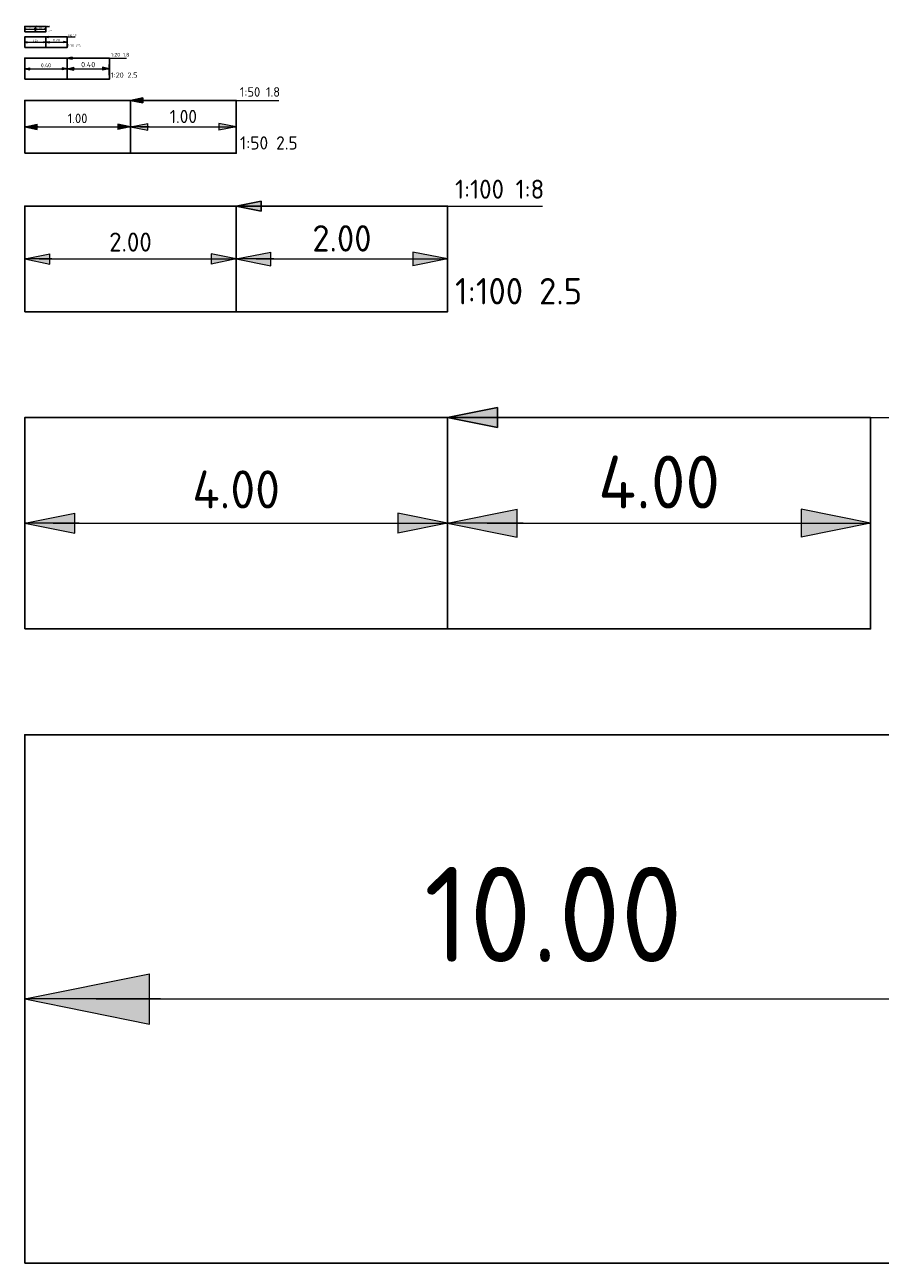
# Model space of a CAD drawing. Header units: metres. Extents: x -699 to 2316, y -1199 to 781.
# Tile 92 of 256: x 937 to 945, y -339 to -327. Entities that reach past the tile are written whole.
import ezdxf

# ---------------------------------------------------------------- set-up
doc = ezdxf.new("R2010")
doc.units = ezdxf.units.M
doc.header["$PDMODE"] = 1
for name, color, linetype, lineweight in [('X-XX-AL-(M)-M-10', 7, 'Continuous', 18), ('X-XX-AL-(M)-M-100', 7, 'Continuous', 18), ('X-XX-AL-(M)-M-20', 7, 'Continuous', 18), ('X-XX-AL-(M)-M-200', 7, 'Continuous', 18), ('X-XX-AL-(M)-M-5', 7, 'Continuous', 18), ('X-XX-AL-(M)-M-50', 7, 'Continuous', 18), ('X-XX-AL-(M)-M-500', 7, 'Continuous', 18), ('X-XX-AL-AANPIJLING-M-10', 7, 'Continuous', 18), ('X-XX-AL-AANPIJLING-M-100', 7, 'Continuous', 18), ('X-XX-AL-AANPIJLING-M-20', 7, 'Continuous', 18), ('X-XX-AL-AANPIJLING-M-200', 7, 'Continuous', 18), ('X-XX-AL-AANPIJLING-M-5', 7, 'Continuous', 18), ('X-XX-AL-AANPIJLING-M-50', 7, 'Continuous', 18)]:
    doc.layers.add(name, color=color, linetype=linetype, lineweight=lineweight)
doc.styles.add('NLCS-ISO', font='NLCS-ISO.ttf')
doc.styles.add('NLCS-ISO Standaard', font='NLCS-ISO.ttf')
doc.dimstyles.new('NLCS-M10-T18-Pijl', dxfattribs={"dimtxt": 0.018, "dimasz": 0.0135, "dimexe": 0.02, "dimexo": 0.02, "dimgap": 0.007, "dimtad": 1, "dimlfac": -1, "dimzin": 0, "dimdsep": 46, "dimtxsty": 'NLCS-ISO', "dimblk": 'Pijl', "dimblk1": 'Pijl', "dimblk2": 'Pijl', "dimcen": 2.5, "dimdle": 2, "dimclrd": 256, "dimclre": 256, "dimclrt": 256, "dimadec": 0, "dimazin": 0, "dimtfac": 1, "dimtofl": 0, "dimtmove": 0, "dimatfit": 3, "dimldrblk": 'Pijl', "dimfxl": 1, "dimtolj": 1, "dimtzin": 0, "dimlwd": 18, "dimlwe": 18, "dimarcsym": 0})
doc.dimstyles.new('NLCS-M10-T18-Pijl-A', dxfattribs={"dimtxt": 0.018, "dimasz": 0.0135, "dimexe": 0.02, "dimexo": 0.02, "dimgap": 0.007, "dimtad": 1, "dimlfac": -1, "dimzin": 0, "dimdsep": 46, "dimtxsty": 'NLCS-ISO', "dimblk": 'Pijl', "dimblk1": 'Pijl', "dimblk2": 'Pijl', "dimcen": 2.5, "dimdle": 2, "dimclrd": 256, "dimclre": 256, "dimclrt": 256, "dimadec": 0, "dimazin": 0, "dimtfac": 1, "dimtofl": 0, "dimtmove": 0, "dimatfit": 3, "dimldrblk": 'Pijl', "dimfxl": 1, "dimtolj": 1, "dimtzin": 0, "dimlwd": 18, "dimlwe": 18, "dimarcsym": 0})
doc.dimstyles.new('NLCS-M10-T25-Pijl-A', dxfattribs={"dimtxt": 0.025, "dimasz": 0.01875, "dimexe": 0.02, "dimexo": 0.02, "dimgap": 0.007, "dimtad": 1, "dimlfac": -1, "dimzin": 0, "dimdsep": 46, "dimtxsty": 'NLCS-ISO Standaard', "dimblk": 'Pijl', "dimblk1": 'Pijl', "dimblk2": 'Pijl', "dimcen": 2.5, "dimdle": 2, "dimclrd": 256, "dimclre": 256, "dimclrt": 256, "dimadec": 0, "dimazin": 0, "dimtfac": 1, "dimtofl": 0, "dimtmove": 0, "dimatfit": 3, "dimldrblk": 'Pijl', "dimfxl": 1, "dimtolj": 1, "dimtzin": 0, "dimlwd": 18, "dimlwe": 18, "dimarcsym": 0})
doc.dimstyles.new('NLCS-M100-T18-Pijl', dxfattribs={"dimtxt": 0.18, "dimasz": 0.135, "dimexe": 0.2, "dimexo": 0.2, "dimgap": 0.07, "dimtad": 1, "dimlfac": -1, "dimzin": 0, "dimdsep": 46, "dimtxsty": 'NLCS-ISO', "dimblk": 'Pijl', "dimblk1": 'Pijl', "dimblk2": 'Pijl', "dimcen": 2.5, "dimdle": 2, "dimclrd": 256, "dimclre": 256, "dimclrt": 256, "dimadec": 0, "dimazin": 0, "dimtfac": 1, "dimtofl": 0, "dimtmove": 0, "dimatfit": 3, "dimldrblk": 'Pijl', "dimfxl": 1, "dimtolj": 1, "dimtzin": 0, "dimlwd": 18, "dimlwe": 18, "dimarcsym": 0})
doc.dimstyles.new('NLCS-M100-T18-Pijl-A', dxfattribs={"dimtxt": 0.18, "dimasz": 0.135, "dimexe": 0.2, "dimexo": 0.2, "dimgap": 0.07, "dimtad": 1, "dimlfac": -1, "dimzin": 0, "dimdsep": 46, "dimtxsty": 'NLCS-ISO', "dimblk": 'Pijl', "dimblk1": 'Pijl', "dimblk2": 'Pijl', "dimcen": 2.5, "dimdle": 2, "dimclrd": 256, "dimclre": 256, "dimclrt": 256, "dimadec": 0, "dimazin": 0, "dimtfac": 1, "dimtofl": 0, "dimtmove": 0, "dimatfit": 3, "dimldrblk": 'Pijl', "dimfxl": 1, "dimtolj": 1, "dimtzin": 0, "dimlwd": 18, "dimlwe": 18, "dimarcsym": 0})
doc.dimstyles.new('NLCS-M100-T25-Pijl-A', dxfattribs={"dimtxt": 0.25, "dimasz": 0.1875, "dimexe": 0.2, "dimexo": 0.2, "dimgap": 0.07, "dimtad": 1, "dimlfac": -1, "dimzin": 0, "dimdsep": 46, "dimtxsty": 'NLCS-ISO Standaard', "dimblk": 'Pijl', "dimblk1": 'Pijl', "dimblk2": 'Pijl', "dimcen": 2.5, "dimdle": 2, "dimclrd": 256, "dimclre": 256, "dimclrt": 256, "dimadec": 0, "dimazin": 0, "dimtfac": 1, "dimtofl": 0, "dimtmove": 0, "dimatfit": 3, "dimldrblk": 'Pijl', "dimfxl": 1, "dimtolj": 1, "dimtzin": 0, "dimlwd": 18, "dimlwe": 18, "dimarcsym": 0})
doc.dimstyles.new('NLCS-M20-T18-Pijl', dxfattribs={"dimtxt": 0.036, "dimasz": 0.027, "dimexe": 0.04, "dimexo": 0.04, "dimgap": 0.014, "dimtad": 1, "dimlfac": -1, "dimzin": 0, "dimdsep": 46, "dimtxsty": 'NLCS-ISO', "dimblk": 'Pijl', "dimblk1": 'Pijl', "dimblk2": 'Pijl', "dimcen": 2.5, "dimdle": 2, "dimclrd": 256, "dimclre": 256, "dimclrt": 256, "dimadec": 0, "dimazin": 0, "dimtfac": 1, "dimtofl": 0, "dimtmove": 0, "dimatfit": 3, "dimldrblk": 'Pijl', "dimfxl": 1, "dimtolj": 1, "dimtzin": 0, "dimlwd": 18, "dimlwe": 18, "dimarcsym": 0})
doc.dimstyles.new('NLCS-M20-T18-Pijl-A', dxfattribs={"dimtxt": 0.036, "dimasz": 0.027, "dimexe": 0.04, "dimexo": 0.04, "dimgap": 0.014, "dimtad": 1, "dimlfac": -1, "dimzin": 0, "dimdsep": 46, "dimtxsty": 'NLCS-ISO Standaard', "dimblk": 'Pijl', "dimblk1": 'Pijl', "dimblk2": 'Pijl', "dimcen": 2.5, "dimdle": 2, "dimclrd": 256, "dimclre": 256, "dimclrt": 256, "dimadec": 0, "dimazin": 0, "dimtfac": 1, "dimtofl": 0, "dimtmove": 0, "dimatfit": 3, "dimldrblk": 'Pijl', "dimfxl": 1, "dimtolj": 1, "dimtzin": 0, "dimlwd": 18, "dimlwe": 18, "dimarcsym": 0})
doc.dimstyles.new('NLCS-M20-T25-Pijl-A', dxfattribs={"dimtxt": 0.05, "dimasz": 0.0375, "dimexe": 0.04, "dimexo": 0.04, "dimgap": 0.014, "dimtad": 1, "dimlfac": -1, "dimzin": 0, "dimdsep": 46, "dimtxsty": 'NLCS-ISO Standaard', "dimblk": 'Pijl', "dimblk1": 'Pijl', "dimblk2": 'Pijl', "dimcen": 2.5, "dimdle": 2, "dimclrd": 256, "dimclre": 256, "dimclrt": 256, "dimadec": 0, "dimazin": 0, "dimtfac": 1, "dimtofl": 0, "dimtmove": 0, "dimatfit": 3, "dimldrblk": 'Pijl', "dimfxl": 1, "dimtolj": 1, "dimtzin": 0, "dimlwd": 18, "dimlwe": 18, "dimarcsym": 0})
doc.dimstyles.new('NLCS-M200-T18-Pijl', dxfattribs={"dimtxt": 0.36, "dimasz": 0.27, "dimexe": 0.4, "dimexo": 0.4, "dimgap": 0.14, "dimtad": 1, "dimlfac": -1, "dimzin": 0, "dimdsep": 46, "dimtxsty": 'NLCS-ISO', "dimblk": 'Pijl', "dimblk1": 'Pijl', "dimblk2": 'Pijl', "dimcen": 2.5, "dimdle": 2, "dimclrd": 256, "dimclre": 256, "dimclrt": 256, "dimadec": 0, "dimazin": 0, "dimtfac": 1, "dimtofl": 0, "dimtmove": 0, "dimatfit": 3, "dimldrblk": 'Pijl', "dimfxl": 1, "dimtolj": 1, "dimtzin": 0, "dimlwd": 18, "dimlwe": 18, "dimarcsym": 0})
doc.dimstyles.new('NLCS-M200-T18-Pijl-A', dxfattribs={"dimtxt": 0.36, "dimasz": 0.27, "dimexe": 0.4, "dimexo": 0.4, "dimgap": 0.14, "dimtad": 1, "dimlfac": -1, "dimzin": 0, "dimdsep": 46, "dimtxsty": 'NLCS-ISO Standaard', "dimblk": 'Pijl', "dimblk1": 'Pijl', "dimblk2": 'Pijl', "dimcen": 2.5, "dimdle": 2, "dimclrd": 256, "dimclre": 256, "dimclrt": 256, "dimadec": 0, "dimazin": 0, "dimtfac": 1, "dimtofl": 0, "dimtmove": 0, "dimatfit": 3, "dimldrblk": 'Pijl', "dimfxl": 1, "dimtolj": 1, "dimtzin": 0, "dimlwd": 18, "dimlwe": 18, "dimarcsym": 0})
doc.dimstyles.new('NLCS-M200-T25-Pijl-A', dxfattribs={"dimtxt": 0.5, "dimasz": 0.375, "dimexe": 0.4, "dimexo": 0.4, "dimgap": 0.14, "dimtad": 1, "dimlfac": -1, "dimzin": 0, "dimdsep": 46, "dimtxsty": 'NLCS-ISO Standaard', "dimblk": 'Pijl', "dimblk1": 'Pijl', "dimblk2": 'Pijl', "dimcen": 2.5, "dimdle": 2, "dimclrd": 256, "dimclre": 256, "dimclrt": 256, "dimadec": 0, "dimazin": 0, "dimtfac": 1, "dimtofl": 0, "dimtmove": 0, "dimatfit": 3, "dimldrblk": 'Pijl', "dimfxl": 1, "dimtolj": 1, "dimtzin": 0, "dimlwd": 18, "dimlwe": 18, "dimarcsym": 0})
doc.dimstyles.new('NLCS-M5-T18-Pijl', dxfattribs={"dimtxt": 0.009, "dimasz": 0.00675, "dimexe": 0.01, "dimexo": 0.01, "dimgap": 0.0035, "dimtad": 1, "dimlfac": -1, "dimzin": 0, "dimdsep": 46, "dimtxsty": 'NLCS-ISO', "dimblk": 'Pijl', "dimblk1": 'Pijl', "dimblk2": 'Pijl', "dimcen": 2.5, "dimdle": 2, "dimclrd": 256, "dimclre": 256, "dimclrt": 256, "dimadec": 0, "dimazin": 0, "dimtfac": 1, "dimtofl": 0, "dimtmove": 0, "dimatfit": 3, "dimldrblk": 'Pijl', "dimfxl": 1, "dimtolj": 1, "dimtzin": 0, "dimlwd": 18, "dimlwe": 18, "dimarcsym": 0})
doc.dimstyles.new('NLCS-M5-T18-Pijl-A', dxfattribs={"dimtxt": 0.009, "dimasz": 0.00675, "dimexe": 0.01, "dimexo": 0.01, "dimgap": 0.0035, "dimtad": 1, "dimlfac": -1, "dimzin": 0, "dimdsep": 46, "dimtxsty": 'NLCS-ISO', "dimblk": 'Pijl', "dimblk1": 'Pijl', "dimblk2": 'Pijl', "dimcen": 2.5, "dimdle": 2, "dimclrd": 256, "dimclre": 256, "dimclrt": 256, "dimadec": 0, "dimazin": 0, "dimtfac": 1, "dimtofl": 0, "dimtmove": 0, "dimatfit": 3, "dimldrblk": 'Pijl', "dimfxl": 1, "dimtolj": 1, "dimtzin": 0, "dimlwd": 18, "dimlwe": 18, "dimarcsym": 0})
doc.dimstyles.new('NLCS-M5-T25-Pijl-A', dxfattribs={"dimtxt": 0.0125, "dimasz": 0.009375, "dimexe": 0.01, "dimexo": 0.01, "dimgap": 0.0035, "dimtad": 1, "dimlfac": -1, "dimzin": 0, "dimdsep": 46, "dimtxsty": 'NLCS-ISO Standaard', "dimblk": 'Pijl', "dimblk1": 'Pijl', "dimblk2": 'Pijl', "dimcen": 2.5, "dimdle": 2, "dimclrd": 256, "dimclre": 256, "dimclrt": 256, "dimadec": 0, "dimazin": 0, "dimtfac": 1, "dimtofl": 0, "dimtmove": 0, "dimatfit": 3, "dimldrblk": 'Pijl', "dimfxl": 1, "dimtolj": 1, "dimtzin": 0, "dimlwd": 18, "dimlwe": 18, "dimarcsym": 0})
doc.dimstyles.new('NLCS-M50-T18-Pijl', dxfattribs={"dimtxt": 0.09, "dimasz": 0.0675, "dimexe": 0.1, "dimexo": 0.1, "dimgap": 0.035, "dimtad": 1, "dimlfac": -1, "dimzin": 0, "dimdsep": 46, "dimtxsty": 'NLCS-ISO', "dimblk": 'Pijl', "dimblk1": 'Pijl', "dimblk2": 'Pijl', "dimcen": 2.5, "dimdle": 2, "dimclrd": 256, "dimclre": 256, "dimclrt": 256, "dimadec": 0, "dimazin": 0, "dimtfac": 1, "dimtofl": 0, "dimtmove": 0, "dimatfit": 3, "dimldrblk": 'Pijl', "dimfxl": 1, "dimtolj": 1, "dimtzin": 0, "dimlwd": 18, "dimlwe": 18, "dimarcsym": 0})
doc.dimstyles.new('NLCS-M50-T18-Pijl-A', dxfattribs={"dimtxt": 0.09, "dimasz": 0.0675, "dimexe": 0.1, "dimexo": 0.1, "dimgap": 0.035, "dimtad": 1, "dimlfac": -1, "dimzin": 0, "dimdsep": 46, "dimtxsty": 'NLCS-ISO Standaard', "dimblk": 'Pijl', "dimblk1": 'Pijl', "dimblk2": 'Pijl', "dimcen": 2.5, "dimdle": 2, "dimclrd": 256, "dimclre": 256, "dimclrt": 256, "dimadec": 0, "dimazin": 0, "dimtfac": 1, "dimtofl": 0, "dimtmove": 0, "dimatfit": 3, "dimldrblk": 'Pijl', "dimfxl": 1, "dimtolj": 1, "dimtzin": 0, "dimlwd": 18, "dimlwe": 18, "dimarcsym": 0})
doc.dimstyles.new('NLCS-M50-T25-Pijl-A', dxfattribs={"dimtxt": 0.125, "dimasz": 0.09375, "dimexe": 0.1, "dimexo": 0.1, "dimgap": 0.035, "dimtad": 1, "dimlfac": -1, "dimzin": 0, "dimdsep": 46, "dimtxsty": 'NLCS-ISO Standaard', "dimblk": 'Pijl', "dimblk1": 'Pijl', "dimblk2": 'Pijl', "dimcen": 2.5, "dimdle": 2, "dimclrd": 256, "dimclre": 256, "dimclrt": 256, "dimadec": 0, "dimazin": 0, "dimtfac": 1, "dimtofl": 0, "dimtmove": 0, "dimatfit": 3, "dimldrblk": 'Pijl', "dimfxl": 1, "dimtolj": 1, "dimtzin": 0, "dimlwd": 18, "dimlwe": 18, "dimarcsym": 0})
doc.dimstyles.new('NLCS-M500-T18-Pijl-A', dxfattribs={"dimtxt": 0.9, "dimasz": 0.675, "dimexe": 1, "dimexo": 1, "dimgap": 0.35, "dimtad": 1, "dimlfac": -1, "dimzin": 0, "dimdsep": 46, "dimtxsty": 'NLCS-ISO Standaard', "dimblk": 'Pijl', "dimblk1": 'Pijl', "dimblk2": 'Pijl', "dimcen": 2.5, "dimdle": 2, "dimclrd": 256, "dimclre": 256, "dimclrt": 256, "dimadec": 0, "dimazin": 0, "dimtfac": 1, "dimtofl": 0, "dimtmove": 0, "dimatfit": 3, "dimldrblk": 'Pijl', "dimfxl": 1, "dimtolj": 1, "dimtzin": 0, "dimlwd": 18, "dimlwe": 18, "dimarcsym": 0})

# ---------------------------------------------------------------- blocks, each defined once
blk = doc.blocks.new('Pijl')
h = blk.add_hatch(color=256)
h.paths.add_polyline_path([(0, 0), (-1.75, 0.352), (-1.75, 0)])
h.paths.add_polyline_path([(-1.75, 0), (-1.75, -0.352), (0, 0)])
for p, q in [((0, 0), (-1.75, 0.352)), ((-1.75, 0.352), (-1.75, -0.352)), ((-1.902, 0), (0, 0)), ((0, 0), (-1.75, -0.352))]:
    blk.add_line(p, q)
blk = doc.blocks.new('*D1730')
at = {"layer": 'Defpoints', "color": 0, "transparency": 16777216}
for p in [(946.767, -336.447), (936.767, -338.947), (946.767, -338.947)]:
    blk.add_point(p, dxfattribs=at)
at = {"layer": 'X-XX-AL-(M)-M-500', "lineweight": 18, "transparency": 16777216}
for p, q in [((936.767, -337.947), (936.767, -335.447)), ((946.767, -337.947), (946.767, -335.447)), ((937.442, -336.447), (946.092, -336.447))]:
    blk.add_line(p, q, dxfattribs=at)
at = {"layer": 'X-XX-AL-(M)-M-500', "lineweight": 18, "transparency": 16777216, "xscale": 0.675, "yscale": 0.675, "zscale": 0.675, "rotation": 180}
blk.add_blockref('Pijl', (936.767, -336.447), dxfattribs=at)
at = {"layer": 'X-XX-AL-(M)-M-500', "lineweight": 18, "transparency": 16777216, "xscale": 0.675, "yscale": 0.675, "zscale": 0.675}
blk.add_blockref('Pijl', (946.767, -336.447), dxfattribs=at)
at = {"layer": 'X-XX-AL-(M)-M-500', "transparency": 16777216, "insert": (941.767, -335.647), "char_height": 0.9, "attachment_point": 5, "style": 'NLCS-ISO Standaard'}
blk.add_mtext('\\A1;10.00', dxfattribs=at)
blk = doc.blocks.new('*D1732')
at = {"layer": 'Defpoints', "color": 0, "transparency": 16777216}
for p in [(940.767, -331.947), (936.767, -332.947), (940.767, -332.947)]:
    blk.add_point(p, dxfattribs=at)
at = {"layer": 'X-XX-AL-(M)-M-200', "lineweight": 18, "transparency": 16777216}
for p, q in [((936.767, -332.547), (936.767, -331.547)), ((940.767, -332.547), (940.767, -331.547)), ((937.037, -331.947), (940.497, -331.947))]:
    blk.add_line(p, q, dxfattribs=at)
at = {"layer": 'X-XX-AL-(M)-M-200', "lineweight": 18, "transparency": 16777216, "xscale": 0.27, "yscale": 0.27, "zscale": 0.27, "rotation": 180}
blk.add_blockref('Pijl', (936.767, -331.947), dxfattribs=at)
at = {"layer": 'X-XX-AL-(M)-M-200', "lineweight": 18, "transparency": 16777216, "xscale": 0.27, "yscale": 0.27, "zscale": 0.27}
blk.add_blockref('Pijl', (940.767, -331.947), dxfattribs=at)
at = {"layer": 'X-XX-AL-(M)-M-200', "transparency": 16777216, "insert": (938.767, -331.627), "char_height": 0.36, "attachment_point": 5, "style": 'NLCS-ISO Standaard'}
blk.add_mtext('\\A1;4.00', dxfattribs=at)
blk = doc.blocks.new('*D1733')
at = {"layer": 'Defpoints', "color": 0, "transparency": 16777216}
for p in [(944.767, -331.947), (940.767, -332.947), (944.767, -332.947)]:
    blk.add_point(p, dxfattribs=at)
at = {"layer": 'X-XX-AL-(M)-M-200', "lineweight": 18, "transparency": 16777216}
for p, q in [((940.767, -332.547), (940.767, -331.547)), ((944.767, -332.547), (944.767, -331.547)), ((941.142, -331.947), (944.392, -331.947))]:
    blk.add_line(p, q, dxfattribs=at)
at = {"layer": 'X-XX-AL-(M)-M-200', "lineweight": 18, "transparency": 16777216, "xscale": 0.375, "yscale": 0.375, "zscale": 0.375, "rotation": 180}
blk.add_blockref('Pijl', (940.767, -331.947), dxfattribs=at)
at = {"layer": 'X-XX-AL-(M)-M-200', "lineweight": 18, "transparency": 16777216, "xscale": 0.375, "yscale": 0.375, "zscale": 0.375}
blk.add_blockref('Pijl', (944.767, -331.947), dxfattribs=at)
at = {"layer": 'X-XX-AL-(M)-M-200', "transparency": 16777216, "insert": (942.767, -331.557), "char_height": 0.5, "attachment_point": 5, "style": 'NLCS-ISO Standaard'}
blk.add_mtext('\\A1;4.00', dxfattribs=at)
blk = doc.blocks.new('*D1734')
at = {"layer": 'Defpoints', "color": 0, "transparency": 16777216}
for p in [(938.767, -329.447), (936.767, -329.947), (938.767, -329.947)]:
    blk.add_point(p, dxfattribs=at)
at = {"layer": 'X-XX-AL-(M)-M-100', "lineweight": 18, "transparency": 16777216}
for p, q in [((936.767, -329.747), (936.767, -329.247)), ((938.767, -329.747), (938.767, -329.247)), ((936.902, -329.447), (938.632, -329.447))]:
    blk.add_line(p, q, dxfattribs=at)
at = {"layer": 'X-XX-AL-(M)-M-100', "lineweight": 18, "transparency": 16777216, "xscale": 0.135, "yscale": 0.135, "zscale": 0.135, "rotation": 180}
blk.add_blockref('Pijl', (936.767, -329.447), dxfattribs=at)
at = {"layer": 'X-XX-AL-(M)-M-100', "lineweight": 18, "transparency": 16777216, "xscale": 0.135, "yscale": 0.135, "zscale": 0.135}
blk.add_blockref('Pijl', (938.767, -329.447), dxfattribs=at)
at = {"layer": 'X-XX-AL-(M)-M-100', "transparency": 16777216, "insert": (937.767, -329.287), "char_height": 0.18, "attachment_point": 5, "style": 'NLCS-ISO'}
blk.add_mtext('\\A1;2.00', dxfattribs=at)
blk = doc.blocks.new('*D1735')
at = {"layer": 'Defpoints', "color": 0, "transparency": 16777216}
for p in [(940.767, -329.447), (938.767, -329.947), (940.767, -329.947)]:
    blk.add_point(p, dxfattribs=at)
at = {"layer": 'X-XX-AL-(M)-M-100', "lineweight": 18, "transparency": 16777216}
for p, q in [((938.767, -329.747), (938.767, -329.247)), ((940.767, -329.747), (940.767, -329.247)), ((938.955, -329.447), (940.58, -329.447))]:
    blk.add_line(p, q, dxfattribs=at)
at = {"layer": 'X-XX-AL-(M)-M-100', "lineweight": 18, "transparency": 16777216, "xscale": 0.1875, "yscale": 0.1875, "zscale": 0.1875, "rotation": 180}
blk.add_blockref('Pijl', (938.767, -329.447), dxfattribs=at)
at = {"layer": 'X-XX-AL-(M)-M-100', "lineweight": 18, "transparency": 16777216, "xscale": 0.1875, "yscale": 0.1875, "zscale": 0.1875}
blk.add_blockref('Pijl', (940.767, -329.447), dxfattribs=at)
at = {"layer": 'X-XX-AL-(M)-M-100', "transparency": 16777216, "insert": (939.767, -329.252), "char_height": 0.25, "attachment_point": 5, "style": 'NLCS-ISO Standaard'}
blk.add_mtext('\\A1;2.00', dxfattribs=at)
blk = doc.blocks.new('*D1736')
at = {"layer": 'Defpoints', "color": 0, "transparency": 16777216}
for p in [(937.767, -328.197), (936.767, -328.447), (937.767, -328.447)]:
    blk.add_point(p, dxfattribs=at)
at = {"layer": 'X-XX-AL-(M)-M-50', "lineweight": 18, "transparency": 16777216}
for p, q in [((936.767, -328.347), (936.767, -328.097)), ((937.767, -328.347), (937.767, -328.097)), ((936.835, -328.197), (937.7, -328.197))]:
    blk.add_line(p, q, dxfattribs=at)
at = {"layer": 'X-XX-AL-(M)-M-50', "lineweight": 18, "transparency": 16777216, "xscale": 0.0675, "yscale": 0.0675, "zscale": 0.0675, "rotation": 180}
blk.add_blockref('Pijl', (936.767, -328.197), dxfattribs=at)
at = {"layer": 'X-XX-AL-(M)-M-50', "lineweight": 18, "transparency": 16777216, "xscale": 0.0675, "yscale": 0.0675, "zscale": 0.0675}
blk.add_blockref('Pijl', (937.767, -328.197), dxfattribs=at)
at = {"layer": 'X-XX-AL-(M)-M-50', "transparency": 16777216, "insert": (937.267, -328.117), "char_height": 0.09, "attachment_point": 5, "style": 'NLCS-ISO Standaard'}
blk.add_mtext('\\A1;1.00', dxfattribs=at)
blk = doc.blocks.new('*D1737')
at = {"layer": 'Defpoints', "color": 0, "transparency": 16777216}
for p in [(938.767, -328.197), (937.767, -328.447), (938.767, -328.447)]:
    blk.add_point(p, dxfattribs=at)
at = {"layer": 'X-XX-AL-(M)-M-50', "lineweight": 18, "transparency": 16777216}
for p, q in [((937.767, -328.347), (937.767, -328.097)), ((938.767, -328.347), (938.767, -328.097)), ((937.861, -328.197), (938.673, -328.197))]:
    blk.add_line(p, q, dxfattribs=at)
at = {"layer": 'X-XX-AL-(M)-M-50', "lineweight": 18, "transparency": 16777216, "xscale": 0.09375, "yscale": 0.09375, "zscale": 0.09375, "rotation": 180}
blk.add_blockref('Pijl', (937.767, -328.197), dxfattribs=at)
at = {"layer": 'X-XX-AL-(M)-M-50', "lineweight": 18, "transparency": 16777216, "xscale": 0.09375, "yscale": 0.09375, "zscale": 0.09375}
blk.add_blockref('Pijl', (938.767, -328.197), dxfattribs=at)
at = {"layer": 'X-XX-AL-(M)-M-50', "transparency": 16777216, "insert": (938.267, -328.099), "char_height": 0.125, "attachment_point": 5, "style": 'NLCS-ISO Standaard'}
blk.add_mtext('\\A1;1.00', dxfattribs=at)
blk = doc.blocks.new('*D1738')
at = {"layer": 'Defpoints', "color": 0, "transparency": 16777216}
for p in [(937.167, -327.647), (936.767, -327.747), (937.167, -327.747)]:
    blk.add_point(p, dxfattribs=at)
at = {"layer": 'X-XX-AL-(M)-M-20', "lineweight": 18, "transparency": 16777216}
for p, q in [((936.767, -327.707), (936.767, -327.607)), ((936.794, -327.647), (937.14, -327.647)), ((937.167, -327.707), (937.167, -327.607))]:
    blk.add_line(p, q, dxfattribs=at)
at = {"layer": 'X-XX-AL-(M)-M-20', "lineweight": 18, "transparency": 16777216, "xscale": 0.027, "yscale": 0.027, "zscale": 0.027, "rotation": 180}
blk.add_blockref('Pijl', (936.767, -327.647), dxfattribs=at)
at = {"layer": 'X-XX-AL-(M)-M-20', "lineweight": 18, "transparency": 16777216, "xscale": 0.027, "yscale": 0.027, "zscale": 0.027}
blk.add_blockref('Pijl', (937.167, -327.647), dxfattribs=at)
at = {"layer": 'X-XX-AL-(M)-M-20', "transparency": 16777216, "insert": (936.967, -327.615), "char_height": 0.036, "attachment_point": 5, "style": 'NLCS-ISO Standaard'}
blk.add_mtext('\\A1;0.40', dxfattribs=at)
blk = doc.blocks.new('*D1739')
at = {"layer": 'Defpoints', "color": 0, "transparency": 16777216}
for p in [(937.567, -327.647), (937.167, -327.747), (937.567, -327.747)]:
    blk.add_point(p, dxfattribs=at)
at = {"layer": 'X-XX-AL-(M)-M-20', "lineweight": 18, "transparency": 16777216}
for p, q in [((937.167, -327.707), (937.167, -327.607)), ((937.205, -327.647), (937.53, -327.647)), ((937.567, -327.707), (937.567, -327.607))]:
    blk.add_line(p, q, dxfattribs=at)
at = {"layer": 'X-XX-AL-(M)-M-20', "lineweight": 18, "transparency": 16777216, "xscale": 0.03750000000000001, "yscale": 0.03750000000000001, "zscale": 0.03750000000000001, "rotation": 180}
blk.add_blockref('Pijl', (937.167, -327.647), dxfattribs=at)
at = {"layer": 'X-XX-AL-(M)-M-20', "lineweight": 18, "transparency": 16777216, "xscale": 0.03750000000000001, "yscale": 0.03750000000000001, "zscale": 0.03750000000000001}
blk.add_blockref('Pijl', (937.567, -327.647), dxfattribs=at)
at = {"layer": 'X-XX-AL-(M)-M-20', "transparency": 16777216, "insert": (937.367, -327.608), "char_height": 0.05, "attachment_point": 5, "style": 'NLCS-ISO Standaard'}
blk.add_mtext('\\A1;0.40', dxfattribs=at)
blk = doc.blocks.new('*D1740')
at = {"layer": 'Defpoints', "color": 0, "transparency": 16777216}
for p in [(936.967, -327.397), (936.767, -327.447), (936.967, -327.447)]:
    blk.add_point(p, dxfattribs=at)
at = {"layer": 'X-XX-AL-(M)-M-10', "lineweight": 18, "transparency": 16777216}
for p, q in [((936.767, -327.427), (936.767, -327.377)), ((936.781, -327.397), (936.954, -327.397)), ((936.967, -327.427), (936.967, -327.377))]:
    blk.add_line(p, q, dxfattribs=at)
at = {"layer": 'X-XX-AL-(M)-M-10', "lineweight": 18, "transparency": 16777216, "xscale": 0.0135, "yscale": 0.0135, "zscale": 0.0135, "rotation": 180}
blk.add_blockref('Pijl', (936.767, -327.397), dxfattribs=at)
at = {"layer": 'X-XX-AL-(M)-M-10', "lineweight": 18, "transparency": 16777216, "xscale": 0.0135, "yscale": 0.0135, "zscale": 0.0135}
blk.add_blockref('Pijl', (936.967, -327.397), dxfattribs=at)
at = {"layer": 'X-XX-AL-(M)-M-10', "transparency": 16777216, "insert": (936.867, -327.381), "char_height": 0.018, "attachment_point": 5, "style": 'NLCS-ISO'}
blk.add_mtext('\\A1;0.20', dxfattribs=at)
blk = doc.blocks.new('*D1741')
at = {"layer": 'Defpoints', "color": 0, "transparency": 16777216}
for p in [(937.167, -327.397), (936.967, -327.447), (937.167, -327.447)]:
    blk.add_point(p, dxfattribs=at)
at = {"layer": 'X-XX-AL-(M)-M-10', "lineweight": 18, "transparency": 16777216}
for p, q in [((936.967, -327.427), (936.967, -327.377)), ((936.986, -327.397), (937.148, -327.397)), ((937.167, -327.427), (937.167, -327.377))]:
    blk.add_line(p, q, dxfattribs=at)
at = {"layer": 'X-XX-AL-(M)-M-10', "lineweight": 18, "transparency": 16777216, "xscale": 0.01875, "yscale": 0.01875, "zscale": 0.01875, "rotation": 180}
blk.add_blockref('Pijl', (936.967, -327.397), dxfattribs=at)
at = {"layer": 'X-XX-AL-(M)-M-10', "lineweight": 18, "transparency": 16777216, "xscale": 0.01875, "yscale": 0.01875, "zscale": 0.01875}
blk.add_blockref('Pijl', (937.167, -327.397), dxfattribs=at)
at = {"layer": 'X-XX-AL-(M)-M-10', "transparency": 16777216, "insert": (937.067, -327.377), "char_height": 0.025, "attachment_point": 5, "style": 'NLCS-ISO Standaard'}
blk.add_mtext('\\A1;0.20', dxfattribs=at)
blk = doc.blocks.new('*D1742')
at = {"layer": 'Defpoints', "color": 0, "transparency": 16777216}
for p in [(936.767, -327.297), (936.867, -327.272), (936.867, -327.297)]:
    blk.add_point(p, dxfattribs=at)
at = {"layer": 'X-XX-AL-(M)-M-5', "lineweight": 18, "transparency": 16777216}
for p, q in [((936.767, -327.287), (936.767, -327.262)), ((936.774, -327.272), (936.86, -327.272)), ((936.867, -327.287), (936.867, -327.262))]:
    blk.add_line(p, q, dxfattribs=at)
at = {"layer": 'X-XX-AL-(M)-M-5', "lineweight": 18, "transparency": 16777216, "xscale": 0.006750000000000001, "yscale": 0.006750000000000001, "zscale": 0.006750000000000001, "rotation": 180}
blk.add_blockref('Pijl', (936.767, -327.272), dxfattribs=at)
at = {"layer": 'X-XX-AL-(M)-M-5', "lineweight": 18, "transparency": 16777216, "xscale": 0.006750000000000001, "yscale": 0.006750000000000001, "zscale": 0.006750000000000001}
blk.add_blockref('Pijl', (936.867, -327.272), dxfattribs=at)
at = {"layer": 'X-XX-AL-(M)-M-5', "transparency": 16777216, "insert": (936.817, -327.264), "char_height": 0.009, "attachment_point": 5, "style": 'NLCS-ISO'}
blk.add_mtext('\\A1;0.10', dxfattribs=at)
blk = doc.blocks.new('*D1743')
at = {"layer": 'Defpoints', "color": 0, "transparency": 16777216}
for p in [(936.867, -327.297), (936.967, -327.272), (936.967, -327.297)]:
    blk.add_point(p, dxfattribs=at)
at = {"layer": 'X-XX-AL-(M)-M-5', "lineweight": 18, "transparency": 16777216}
for p, q in [((936.867, -327.287), (936.867, -327.262)), ((936.877, -327.272), (936.958, -327.272)), ((936.967, -327.287), (936.967, -327.262))]:
    blk.add_line(p, q, dxfattribs=at)
at = {"layer": 'X-XX-AL-(M)-M-5', "lineweight": 18, "transparency": 16777216, "xscale": 0.009375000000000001, "yscale": 0.009375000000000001, "zscale": 0.009375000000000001, "rotation": 180}
blk.add_blockref('Pijl', (936.867, -327.272), dxfattribs=at)
at = {"layer": 'X-XX-AL-(M)-M-5', "lineweight": 18, "transparency": 16777216, "xscale": 0.009375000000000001, "yscale": 0.009375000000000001, "zscale": 0.009375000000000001}
blk.add_blockref('Pijl', (936.967, -327.272), dxfattribs=at)
at = {"layer": 'X-XX-AL-(M)-M-5', "transparency": 16777216, "insert": (936.917, -327.262), "char_height": 0.0125, "attachment_point": 5, "style": 'NLCS-ISO Standaard'}
blk.add_mtext('\\A1;0.10', dxfattribs=at)

msp = doc.modelspace()

# ---------------------------------------------------------------- linework, layer by layer
for points in [[(936.7672, -327.2969), (936.8672, -327.2969), (936.8672, -327.2469), (936.7672, -327.2469)], [(936.8672, -327.2969), (936.9672, -327.2969), (936.9672, -327.2469), (936.8672, -327.2469)], [(936.7672, -327.4469), (936.9672, -327.4469), (936.9672, -327.3469), (936.7672, -327.3469)], [(936.9672, -327.4469), (937.1672, -327.4469), (937.1672, -327.3469), (936.9672, -327.3469)], [(936.7672, -327.7469), (937.1672, -327.7469), (937.1672, -327.5469), (936.7672, -327.5469)], [(937.1672, -327.7469), (937.5672, -327.7469), (937.5672, -327.5469), (937.1672, -327.5469)], [(936.7672, -328.4469), (937.7672, -328.4469), (937.7672, -327.9469), (936.7672, -327.9469)], [(937.7672, -328.4469), (938.7672, -328.4469), (938.7672, -327.9469), (937.7672, -327.9469)], [(936.7672, -329.9469), (938.7672, -329.9469), (938.7672, -328.9469), (936.7672, -328.9469)], [(938.7672, -329.9469), (940.7672, -329.9469), (940.7672, -328.9469), (938.7672, -328.9469)], [(936.7672, -332.9469), (940.7672, -332.9469), (940.7672, -330.9469), (936.7672, -330.9469)], [(940.7672, -332.9469), (944.7672, -332.9469), (944.7672, -330.9469), (940.7672, -330.9469)], [(936.7672, -338.9469), (946.7672, -338.9469), (946.7672, -333.9469), (936.7672, -333.9469)]]:
    msp.add_lwpolyline(points, close=True)

# ---------------------------------------------------------------- texts
at = {"layer": 'X-XX-AL-AANPIJLING-M-10', "attachment_point": 7, "style": 'NLCS-ISO'}
for s, insert, char_height in [('1:10 1.8', (937.1742, -327.3399), 0.018), ('1:10 2.5', (937.1742, -327.4399), 0.025)]:
    msp.add_mtext(s, dxfattribs=dict(at, insert=insert, char_height=char_height))
at = {"layer": 'X-XX-AL-AANPIJLING-M-100', "attachment_point": 7, "style": 'NLCS-ISO'}
for s, insert, char_height in [('1:100 1:8', (940.8372, -328.8769), 0.18), ('1:100 2.5', (940.8372, -329.8769), 0.25)]:
    msp.add_mtext(s, dxfattribs=dict(at, insert=insert, char_height=char_height))
at = {"layer": 'X-XX-AL-AANPIJLING-M-20', "attachment_point": 7, "style": 'NLCS-ISO'}
for s, insert, char_height in [('1:20 1.8', (937.5812, -327.5329), 0.036), ('1:20 2.5', (937.5812, -327.7329), 0.05)]:
    msp.add_mtext(s, dxfattribs=dict(at, insert=insert, char_height=char_height))
at = {"layer": 'X-XX-AL-AANPIJLING-M-5', "attachment_point": 7, "style": 'NLCS-ISO'}
for s, insert, char_height in [('1:5 1.8', (936.9707, -327.2434), 0.009), ('1:5 2.5', (936.9707, -327.2934), 0.0125)]:
    msp.add_mtext(s, dxfattribs=dict(at, insert=insert, char_height=char_height))
at = {"layer": 'X-XX-AL-AANPIJLING-M-50', "attachment_point": 7, "style": 'NLCS-ISO'}
for s, insert, char_height in [('1:50 1.8', (938.8022, -327.9119), 0.09), ('1:50 2.5', (938.8022, -328.4119), 0.125)]:
    msp.add_mtext(s, dxfattribs=dict(at, insert=insert, char_height=char_height))

# ---------------------------------------------------------------- dimensions: what is measured, and where the dimension line sits
at = {"layer": 'X-XX-AL-(M)-M-10'}
for base, p1, p2, dimstyle, picture, middle in [((936.9672, -327.3969), (936.7672, -327.4469), (936.9672, -327.4469), 'NLCS-M10-T18-Pijl-A', '*D1740', (936.8672, -327.3809)), ((937.1672, -327.3969), (936.9672, -327.4469), (937.1672, -327.4469), 'NLCS-M10-T25-Pijl-A', '*D1741', (937.0672, -327.3774))]:
    dim = msp.add_linear_dim(base=base, p1=p1, p2=p2, dimstyle=dimstyle, dxfattribs=at)
    dim.commit()
    dim.dimension.update_dxf_attribs({"geometry": picture, "text_midpoint": middle})
at = {"layer": 'X-XX-AL-(M)-M-100'}
for base, p1, p2, dimstyle, picture, middle in [((938.7672, -329.4469), (936.7672, -329.9469), (938.7672, -329.9469), 'NLCS-M100-T18-Pijl-A', '*D1734', (937.7672, -329.2869)), ((940.7672, -329.4469), (938.7672, -329.9469), (940.7672, -329.9469), 'NLCS-M100-T25-Pijl-A', '*D1735', (939.7672, -329.2519))]:
    dim = msp.add_linear_dim(base=base, p1=p1, p2=p2, dimstyle=dimstyle, dxfattribs=at)
    dim.commit()
    dim.dimension.update_dxf_attribs({"geometry": picture, "text_midpoint": middle})
at = {"layer": 'X-XX-AL-(M)-M-20'}
for base, p1, p2, dimstyle, picture, middle in [((937.1672, -327.6469), (936.7672, -327.7469), (937.1672, -327.7469), 'NLCS-M20-T18-Pijl-A', '*D1738', (936.9672, -327.6149)), ((937.5672, -327.6469), (937.1672, -327.7469), (937.5672, -327.7469), 'NLCS-M20-T25-Pijl-A', '*D1739', (937.3672, -327.6079))]:
    dim = msp.add_linear_dim(base=base, p1=p1, p2=p2, dimstyle=dimstyle, dxfattribs=at)
    dim.commit()
    dim.dimension.update_dxf_attribs({"geometry": picture, "text_midpoint": middle})
at = {"layer": 'X-XX-AL-(M)-M-200'}
for base, p1, p2, dimstyle, picture, middle in [((944.7672, -331.9469), (940.7672, -332.9469), (944.7672, -332.9469), 'NLCS-M200-T25-Pijl-A', '*D1733', (942.7672, -331.5569)), ((940.7672, -331.9469), (936.7672, -332.9469), (940.7672, -332.9469), 'NLCS-M200-T18-Pijl-A', '*D1732', (938.7672, -331.6269))]:
    dim = msp.add_linear_dim(base=base, p1=p1, p2=p2, dimstyle=dimstyle, dxfattribs=at)
    dim.commit()
    dim.dimension.update_dxf_attribs({"geometry": picture, "text_midpoint": middle})
at = {"layer": 'X-XX-AL-(M)-M-5'}
for base, p1, p2, dimstyle, picture, middle in [((936.8672, -327.2719), (936.7672, -327.2969), (936.8672, -327.2969), 'NLCS-M5-T18-Pijl-A', '*D1742', (936.8172, -327.2639)), ((936.9672, -327.2719), (936.8672, -327.2969), (936.9672, -327.2969), 'NLCS-M5-T25-Pijl-A', '*D1743', (936.9172, -327.2621))]:
    dim = msp.add_linear_dim(base=base, p1=p1, p2=p2, dimstyle=dimstyle, dxfattribs=at)
    dim.commit()
    dim.dimension.update_dxf_attribs({"geometry": picture, "text_midpoint": middle})
at = {"layer": 'X-XX-AL-(M)-M-50'}
for base, p1, p2, dimstyle, picture, middle in [((938.7672, -328.1969), (937.7672, -328.4469), (938.7672, -328.4469), 'NLCS-M50-T25-Pijl-A', '*D1737', (938.2672, -328.0994)), ((937.7672, -328.1969), (936.7672, -328.4469), (937.7672, -328.4469), 'NLCS-M50-T18-Pijl-A', '*D1736', (937.2672, -328.1169))]:
    dim = msp.add_linear_dim(base=base, p1=p1, p2=p2, dimstyle=dimstyle, dxfattribs=at)
    dim.commit()
    dim.dimension.update_dxf_attribs({"geometry": picture, "text_midpoint": middle})
at = {"layer": 'X-XX-AL-(M)-M-500'}
dim = msp.add_linear_dim(base=(946.7672, -336.4469), p1=(936.7672, -338.9469), p2=(946.7672, -338.9469), dimstyle='NLCS-M500-T18-Pijl-A', dxfattribs=at)
dim.commit()
dim.dimension.update_dxf_attribs({"geometry": '*D1730', "text_midpoint": (941.7672, -335.6469)})

# ---------------------------------------------------------------- leaders
at = {"layer": 'X-XX-AL-AANPIJLING-M-10', "annotation_type": 0, "has_hookline": 1, "hookline_direction": 0, "text_width": 0.0702}
msp.add_leader([(936.9672, -327.3469), (937.1672, -327.3469)], dimstyle='NLCS-M10-T18-Pijl', dxfattribs=at)
at = {"layer": 'X-XX-AL-AANPIJLING-M-100', "annotation_type": 0, "has_hookline": 1, "hookline_direction": 0, "text_width": 0.828}
msp.add_leader([(938.7672, -328.9469), (940.7672, -328.9469)], dimstyle='NLCS-M100-T18-Pijl', dxfattribs=at)
at = {"layer": 'X-XX-AL-AANPIJLING-M-20', "annotation_type": 0, "has_hookline": 1, "hookline_direction": 0, "text_width": 0.1476}
msp.add_leader([(937.1672, -327.5469), (937.5672, -327.5469)], dimstyle='NLCS-M20-T18-Pijl', dxfattribs=at)
at = {"layer": 'X-XX-AL-AANPIJLING-M-200', "annotation_type": 0, "has_hookline": 1, "hookline_direction": 0, "text_width": 1.728}
msp.add_leader([(940.7672, -330.9469), (944.7672, -330.9469)], dimstyle='NLCS-M200-T18-Pijl', dxfattribs=at)
at = {"layer": 'X-XX-AL-AANPIJLING-M-5', "annotation_type": 0, "has_hookline": 1, "hookline_direction": 0, "text_width": 0.0306}
msp.add_leader([(936.8672, -327.2469), (936.9672, -327.2469)], dimstyle='NLCS-M5-T18-Pijl', dxfattribs=at)
at = {"layer": 'X-XX-AL-AANPIJLING-M-50', "annotation_type": 0, "has_hookline": 1, "hookline_direction": 0, "text_width": 0.369}
msp.add_leader([(937.7672, -327.9469), (938.7672, -327.9469)], dimstyle='NLCS-M50-T18-Pijl', dxfattribs=at)

doc.saveas('drawing.dxf')
